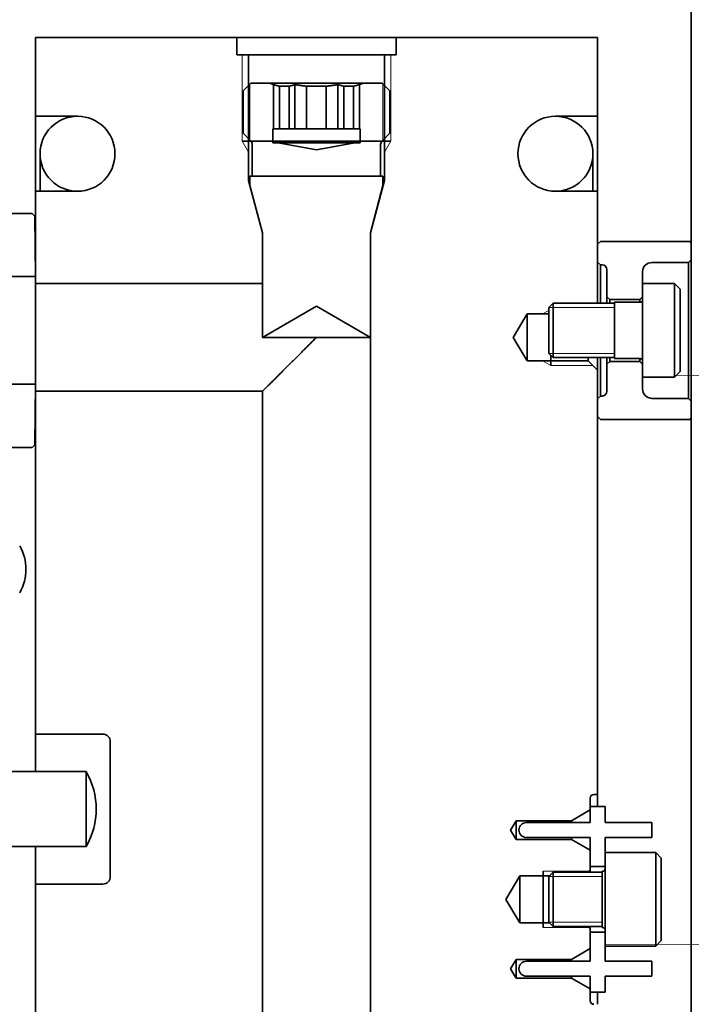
# Model space of a CAD drawing. Header units: millimetres. Extents: x 0 to 1189, y 0 to 841.
# Tile 24 of 28: x 940 to 976, y 493 to 545. Entities that reach past the tile are written whole.
import ezdxf

# ---------------------------------------------------------------- set-up
doc = ezdxf.new("R2010")
doc.units = ezdxf.units.MM
doc.layers.add('1', color=7, linetype='Continuous')

msp = doc.modelspace()

# ---------------------------------------------------------------- linework, layer by layer
at = {"layer": '1', "color": 12, "linetype": 'Continuous', "lineweight": 35}
msp.add_line((975.964, 641.096), (975.964, 396.596), dxfattribs=at)
at = {"layer": '1', "color": 4, "linetype": 'Continuous', "lineweight": 13}
msp.add_line((975.964, 545.139), (975.964, 84.343), dxfattribs=at)
at = {"layer": '1', "color": 95, "linetype": 'Continuous', "lineweight": 35}
for p, q in [((940.964, 544.226), (951.714, 544.226)), ((940.964, 540.026), (940.964, 544.226)), ((951.714, 544.226), (951.714, 543.306)), ((960.214, 543.306), (960.214, 544.226)), ((960.214, 544.226), (970.964, 544.226)), ((970.964, 540.026), (970.964, 544.226)), ((951.714, 543.306), (952.339, 543.306)), ((952.339, 543.306), (952.339, 536.606)), ((959.589, 536.606), (959.589, 543.306)), ((959.589, 543.306), (960.214, 543.306)), ((943.214, 540.026), (940.964, 540.026)), ((968.714, 540.026), (970.964, 540.026)), ((952.339, 538.706), (951.995, 538.706)), ((959.589, 538.706), (952.339, 538.706)), ((959.589, 538.706), (959.933, 538.706)), ((952.339, 536.606), (953.089, 533.807)), ((958.839, 533.807), (959.589, 536.606)), ((940.964, 531.101), (940.964, 536.026)), ((943.214, 536.026), (940.964, 536.026)), ((968.714, 536.026), (970.964, 536.026)), ((970.964, 530.044), (970.964, 536.026)), ((953.089, 533.807), (953.089, 531.101)), ((958.839, 479.697), (958.839, 533.807)), ((953.089, 531.101), (940.964, 531.101)), ((967.215, 529.476), (966.464, 528.226)), ((968.364, 529.476), (967.215, 529.476)), ((966.464, 528.226), (967.215, 526.976)), ((968.464, 526.976), (968.464, 527.273)), ((967.215, 526.976), (970.464, 526.976)), ((968.464, 526.976), (968.464, 526.726)), ((970.464, 526.976), (970.964, 526.476)), ((970.964, 503.826), (970.964, 526.476)), ((940.964, 507.047), (940.964, 525.351)), ((940.964, 525.351), (953.089, 525.351)), ((953.089, 525.351), (953.089, 479.697)), ((944.564, 507.047), (940.964, 507.047)), ((944.964, 499.447), (944.964, 506.647)), ((970.564, 503.626), (970.564, 503.003)), ((970.964, 503.826), (970.764, 503.826)), ((970.564, 503.003), (969.564, 502.426)), ((966.615, 502.426), (966.314, 501.926)), ((966.314, 501.926), (966.615, 501.426)), ((969.564, 502.426), (966.615, 502.426)), ((966.615, 501.426), (969.564, 501.426)), ((969.564, 501.426), (970.564, 500.849)), ((970.564, 500.849), (970.564, 499.801)), ((966.815, 499.475), (966.064, 498.226)), ((968.064, 499.475), (966.815, 499.475)), ((968.064, 499.476), (968.064, 499.726)), ((968.391, 499.476), (968.064, 499.476)), ((968.064, 499.476), (968.064, 499.475)), ((970.564, 499.801), (970.438, 499.675)), ((970.564, 499.801), (970.564, 499.801)), ((970.564, 499.801), (970.564, 499.801)), ((940.964, 490.76), (940.964, 499.047)), ((940.964, 499.047), (944.564, 499.047)), ((966.064, 498.226), (966.815, 496.977)), ((966.815, 496.977), (968.064, 496.977)), ((968.064, 496.977), (968.064, 496.976)), ((968.064, 496.976), (968.064, 496.726)), ((968.064, 496.976), (968.391, 496.976)), ((970.438, 496.777), (970.564, 496.651)), ((970.564, 496.651), (970.564, 496.651)), ((970.564, 496.651), (970.564, 496.651)), ((970.564, 496.651), (970.564, 495.603)), ((970.564, 495.603), (969.564, 495.026)), ((966.615, 495.026), (966.314, 494.526)), ((969.564, 495.026), (966.615, 495.026)), ((966.314, 494.526), (966.615, 494.026)), ((966.615, 494.026), (969.564, 494.026)), ((969.564, 494.026), (970.564, 493.449)), ((970.564, 493.449), (970.564, 492.826))]:
    msp.add_line(p, q, dxfattribs=at)
at = {"layer": '1', "color": 251, "linetype": 'Continuous', "lineweight": 13}
for p, q in [((951.995, 543.306), (951.995, 538.706)), ((959.933, 543.306), (959.933, 538.706)), ((952.415, 541.751), (952.415, 538.754)), ((959.513, 541.751), (959.513, 538.754)), ((951.995, 538.706), (952.339, 538.11)), ((959.933, 538.706), (959.589, 538.11)), ((968.364, 529.668), (968.031, 529.476)), ((968.464, 526.726), (968.031, 526.976)), ((970.714, 526.726), (968.464, 526.726)), ((970.489, 499.726), (968.064, 499.726)), ((970.489, 496.726), (968.064, 496.726))]:
    msp.add_line(p, q, dxfattribs=at)
at = {"layer": '1', "color": 253, "linetype": 'Continuous', "lineweight": 35}
for p, q in [((952.465, 541.801), (952.051, 541.387)), ((952.051, 541.387), (952.051, 539.118)), ((953.452, 541.801), (952.465, 541.801)), ((953.452, 541.801), (953.673, 541.721)), ((953.673, 539.351), (953.673, 541.721)), ((953.984, 539.351), (953.984, 541.634)), ((954.508, 541.634), (954.508, 539.351)), ((954.818, 539.351), (954.818, 541.721)), ((955.44, 539.351), (955.44, 541.634)), ((956.488, 541.634), (956.488, 539.351)), ((957.11, 539.351), (957.11, 541.721)), ((957.421, 539.351), (957.421, 541.634)), ((957.945, 541.634), (957.945, 539.351)), ((958.256, 541.721), (958.477, 541.801)), ((958.256, 539.351), (958.256, 541.721)), ((959.463, 541.801), (958.477, 541.801)), ((959.878, 541.387), (959.463, 541.801)), ((959.878, 539.118), (959.878, 541.387)), ((953.673, 539.351), (953.639, 539.351)), ((953.639, 539.351), (953.639, 538.601)), ((953.673, 539.351), (953.984, 539.351)), ((954.508, 539.351), (954.818, 539.351)), ((954.818, 539.351), (955.44, 539.351)), ((956.488, 539.351), (957.11, 539.351)), ((957.11, 539.351), (957.421, 539.351)), ((957.945, 539.351), (958.256, 539.351)), ((958.289, 539.351), (958.256, 539.351)), ((958.289, 538.601), (958.289, 539.351)), ((952.051, 539.118), (952.466, 538.703)), ((959.462, 538.703), (959.878, 539.118)), ((952.539, 538.526), (952.539, 536.826)), ((953.912, 538.601), (953.639, 538.601)), ((953.912, 538.601), (955.964, 538.239)), ((955.964, 538.239), (958.017, 538.601)), ((958.289, 538.601), (958.017, 538.601)), ((959.389, 536.826), (959.389, 538.526)), ((952.539, 536.826), (959.389, 536.826))]:
    msp.add_line(p, q, dxfattribs=at)
at = {"layer": '1', "color": 3, "linetype": 'Continuous', "lineweight": 35}
for p, q in [((952.414, 536.826), (952.414, 536.326)), ((959.514, 536.826), (952.414, 536.826)), ((959.514, 536.326), (959.514, 536.826)), ((952.414, 536.326), (953.089, 533.807)), ((958.839, 533.807), (959.514, 536.326)), ((940.791, 534.846), (939.709, 534.846)), ((940.942, 534.696), (940.791, 534.846)), ((940.964, 531.471), (940.942, 534.696)), ((953.089, 533.807), (953.089, 528.226)), ((958.839, 528.226), (958.839, 533.807)), ((971.114, 533.346), (970.964, 533.196)), ((970.964, 532.246), (970.964, 533.196)), ((971.114, 533.346), (975.906, 533.346)), ((975.964, 533.246), (975.906, 533.346)), ((975.964, 533.246), (975.964, 532.371)), ((970.964, 532.246), (971.114, 532.096)), ((971.214, 532.096), (971.114, 532.096)), ((975.814, 532.221), (973.864, 532.221)), ((975.814, 532.221), (975.964, 532.371)), ((940.964, 531.471), (896.73, 531.471)), ((971.464, 530.396), (971.464, 531.846)), ((973.364, 531.721), (973.364, 531.096)), ((971.464, 530.396), (971.614, 530.246)), ((973.214, 530.246), (973.364, 530.396)), ((955.964, 529.886), (953.089, 528.226)), ((958.839, 528.226), (955.964, 529.886)), ((973.214, 530.246), (971.614, 530.246)), ((971.614, 526.946), (971.464, 526.796)), ((971.464, 525.346), (971.464, 526.796)), ((971.614, 526.946), (973.214, 526.946)), ((973.364, 526.796), (973.214, 526.946)), ((973.364, 526.096), (973.364, 525.471)), ((896.73, 525.721), (940.964, 525.721)), ((940.942, 522.496), (940.964, 525.721)), ((971.114, 525.096), (970.964, 524.946)), ((971.114, 525.096), (971.214, 525.096)), ((970.964, 523.996), (970.964, 524.946)), ((973.864, 524.971), (975.814, 524.971)), ((975.964, 524.821), (975.814, 524.971)), ((975.964, 524.821), (975.964, 523.946)), ((970.964, 523.996), (971.114, 523.846)), ((975.906, 523.846), (971.114, 523.846)), ((975.906, 523.846), (975.964, 523.946)), ((940.791, 522.346), (940.942, 522.496)), ((939.709, 522.346), (940.791, 522.346)), ((970.564, 502.326), (970.564, 503.176)), ((970.564, 503.176), (971.364, 503.176)), ((971.364, 502.326), (971.364, 503.176)), ((967.164, 502.326), (970.564, 502.326)), ((971.364, 502.326), (973.864, 502.326)), ((973.864, 501.526), (973.864, 502.326)), ((970.564, 501.526), (967.164, 501.526)), ((970.564, 499.976), (970.564, 501.526)), ((973.864, 501.526), (971.364, 501.526)), ((971.364, 500.726), (971.364, 501.526)), ((971.364, 499.976), (970.564, 499.976)), ((970.564, 494.926), (970.564, 496.476)), ((970.564, 496.476), (971.364, 496.476)), ((971.364, 494.926), (971.364, 495.726)), ((967.164, 494.926), (970.564, 494.926)), ((971.364, 494.926), (973.864, 494.926)), ((973.864, 494.126), (973.864, 494.926)), ((970.564, 494.126), (967.164, 494.126)), ((970.564, 493.276), (970.564, 494.126)), ((971.364, 493.276), (971.364, 494.126)), ((973.864, 494.126), (971.364, 494.126)), ((971.364, 493.276), (970.564, 493.276))]:
    msp.add_line(p, q, dxfattribs=at)
at = {"layer": '1', "color": 214, "linetype": 'Continuous', "lineweight": 35}
for p, q in [((975.064, 531.096), (973.364, 531.096)), ((975.364, 530.796), (975.064, 531.096)), ((968.59, 530.044), (968.364, 529.818)), ((971.864, 530.044), (968.59, 530.044)), ((973.239, 530.096), (971.864, 530.096)), ((968.364, 527.373), (968.59, 527.147)), ((968.59, 527.147), (971.864, 527.147)), ((971.864, 527.096), (973.239, 527.096)), ((973.364, 526.096), (975.064, 526.096)), ((975.064, 526.096), (975.364, 526.396)), ((974.064, 500.726), (971.364, 500.726)), ((974.364, 500.426), (974.064, 500.726)), ((968.59, 499.675), (968.364, 499.449)), ((971.214, 499.675), (968.59, 499.675)), ((971.239, 499.726), (971.214, 499.726)), ((968.364, 497.003), (968.59, 496.777)), ((968.59, 496.777), (971.214, 496.777)), ((971.214, 496.726), (971.239, 496.726)), ((971.364, 495.726), (974.064, 495.726)), ((974.064, 495.726), (974.364, 496.026))]:
    msp.add_line(p, q, dxfattribs=at)
at = {"layer": '1', "color": 214, "linetype": 'Continuous', "lineweight": 13}
for p, q in [((968.364, 529.818), (971.864, 529.818)), ((968.364, 527.373), (971.864, 527.373)), ((968.364, 499.449), (971.214, 499.449)), ((968.364, 497.003), (971.214, 497.003))]:
    msp.add_line(p, q, dxfattribs=at)
at = {"layer": '1', "color": 11, "linetype": 'Continuous', "lineweight": 35}
for p, q in [((943.678, 505.047), (933.514, 505.047)), ((933.514, 501.047), (943.678, 501.047))]:
    msp.add_line(p, q, dxfattribs=at)
at = {"layer": '1', "color": 3, "linetype": 'Continuous', "lineweight": 35}
for centre in [(943.214, 538.026), (968.714, 538.026)]:
    msp.add_circle(centre, 2, dxfattribs=at)
at = {"layer": '1', "color": 95, "linetype": 'Continuous', "lineweight": 35}
for centre, radius, start, end in [((943.214, 538.026), 2, 270, 90), ((968.714, 538.026), 2, 90, 270), ((944.564, 506.647), 0.4, 0, 90), ((970.764, 503.626), 0.2, 90, 180), ((944.564, 499.447), 0.4, 270, 0), ((970.764, 492.826), 0.2, 180, 270)]:
    msp.add_arc(centre, radius, start, end, dxfattribs=at)
at = {"layer": '1', "color": 253, "linetype": 'Continuous', "lineweight": 35}
for centre, start, end in [((952.289, 538.526), 0, 45), ((959.639, 538.526), 135, 180)]:
    msp.add_arc(centre, 0.25, start, end, dxfattribs=at)
at = {"layer": '1', "color": 3, "linetype": 'Continuous', "lineweight": 35}
for centre, radius, start, end in [((971.214, 531.846), 0.25, 0, 90), ((973.864, 531.721), 0.5, 90, 180), ((971.214, 525.346), 0.25, 270, 0), ((973.864, 525.471), 0.5, 180, 270), ((967.164, 501.926), 0.4, 90, 270), ((967.164, 494.526), 0.4, 90, 270)]:
    msp.add_arc(centre, radius, start, end, dxfattribs=at)
at = {"layer": '1', "color": 214, "linetype": 'Continuous', "lineweight": 35}
for centre, start, end in [((973.239, 530.221), 270, 0), ((973.239, 526.971), 0, 90), ((971.239, 499.851), 270, 0), ((971.239, 496.601), 0, 90)]:
    msp.add_arc(centre, 0.125, start, end, dxfattribs=at)
at = {"layer": '1', "color": 11, "linetype": 'Continuous', "lineweight": 35}
for centre, radius in [((937.964, 515.846), 2.5), ((940.214, 503.047), 4)]:
    msp.add_arc(centre, radius, 330, 30, dxfattribs=at)
at = {"layer": '1', "color": 95, "linetype": 'Continuous', "lineweight": 35}
for points, knots in [([(951.714, 544.226), (951.821, 544.226), (952.641, 544.226), (953.314, 544.226), (955.019, 544.226), (956.91, 544.226), (957.808, 544.226), (959.287, 544.226), (960.108, 544.226), (960.214, 544.226)], [0, 0, 0.012539, 0.109082, 0.188253, 0.388744, 0.611266, 0.716944, 0.890918, 0.987471, 1, 1]), ([(955.964, 543.306), (955.026, 543.306), (953.401, 543.306), (952.825, 543.306), (952.339, 543.306)], [0, 0, 0.258833, 0.707114, 0.866022, 1, 1]), ([(959.589, 543.306), (959.104, 543.306), (957.777, 543.306), (955.964, 543.306)], [0, 0, 0.133981, 0.5, 1, 1]), ([(940.964, 540.026), (940.964, 539.908), (940.964, 538.98), (940.964, 538.188), (940.964, 536.026)], [0, 0, 0.029466, 0.261607, 0.459651, 1, 1]), ([(970.964, 540.026), (970.964, 539.908), (970.964, 538.98), (970.964, 537.196), (970.964, 536.026)], [0, 0, 0.029466, 0.261607, 0.707429, 1, 1]), ([(940.964, 528.411), (940.964, 530.004), (940.964, 530.595), (940.964, 531.101)], [0, 0, 0.592356, 0.811768, 1, 1]), ([(967.215, 526.976), (967.215, 527.1), (967.215, 527.948), (967.215, 528.504), (967.215, 529.352), (967.215, 529.476)], [0, 0, 0.049526, 0.388752, 0.611265, 0.95049, 1, 1]), ([(955.964, 528.226), (955.324, 527.586), (954.172, 526.434), (953.374, 525.636), (953.089, 525.351)], [0, 0, 0.222528, 0.62349, 0.900962, 1, 1]), ([(940.964, 507.047), (940.964, 506.459), (940.964, 505.039)], [0, 0, 0.292895, 1, 1]), ([(966.615, 502.426), (966.615, 502.28), (966.615, 501.573), (966.615, 501.426)], [0, 0, 0.14643, 0.853528, 1, 1]), ([(940.964, 501.054), (940.964, 500.286), (940.964, 499.199), (940.964, 499.047)], [0, 0, 0.382689, 0.923886, 1, 1]), ([(966.815, 499.475), (966.815, 499.351), (966.815, 498.504), (966.815, 497.948), (966.815, 497.101), (966.815, 496.977)], [0, 0, 0.0495, 0.388736, 0.611247, 0.950483, 1, 1]), ([(968.064, 499.475), (968.064, 499.351), (968.064, 498.504), (968.064, 497.948), (968.064, 497.101), (968.064, 496.977)], [0, 0, 0.0495, 0.388736, 0.611247, 0.950483, 1, 1]), ([(966.615, 495.026), (966.615, 494.88), (966.615, 494.173), (966.615, 494.026)], [0, 0, 0.146472, 0.85357, 1, 1])]:
    msp.add_open_spline(points, degree=1, knots=knots, dxfattribs=at)
at = {"layer": '1', "color": 253, "linetype": 'Continuous', "lineweight": 35}
for points, knots in [([(953.452, 541.801), (953.575, 541.801), (954.487, 541.801), (955.964, 541.801)], [0, 0, 0.048967, 0.412202, 1, 1]), ([(953.673, 541.721), (953.828, 541.67), (953.984, 541.634)], [0, 0, 0.504418, 1, 1]), ([(954.508, 541.634), (954.663, 541.67), (954.818, 541.721)], [0, 0, 0.495828, 1, 1]), ([(954.818, 541.721), (954.896, 541.707), (954.974, 541.694), (955.052, 541.682), (955.129, 541.67), (955.285, 541.65), (955.44, 541.634)], [0, 0, 0.125396, 0.250862, 0.376257, 0.501324, 0.751143, 1, 1]), ([(955.964, 541.801), (956.741, 541.801), (957.997, 541.801), (958.477, 541.801)], [0, 0, 0.309014, 0.80903, 1, 1]), ([(956.488, 541.634), (956.566, 541.641), (956.644, 541.65), (956.722, 541.66), (956.8, 541.67), (956.956, 541.694), (957.11, 541.721)], [0, 0, 0.124898, 0.250086, 0.37532, 0.500479, 0.75044, 1, 1]), ([(957.11, 541.721), (957.265, 541.67), (957.421, 541.634)], [0, 0, 0.504172, 1, 1]), ([(957.945, 541.634), (958.101, 541.67), (958.256, 541.721)], [0, 0, 0.495828, 1, 1]), ([(953.912, 538.601), (954.392, 538.601), (955.608, 538.601), (956.321, 538.601), (957.537, 538.601), (958.017, 538.601)], [0, 0, 0.116963, 0.413169, 0.586811, 0.883016, 1, 1])]:
    msp.add_open_spline(points, degree=1, knots=knots, dxfattribs=at)
for points in [[(954.508, 541.634), (953.984, 541.634)], [(956.488, 541.634), (955.44, 541.634)], [(957.945, 541.634), (957.421, 541.634)], [(953.984, 539.351), (954.508, 539.351)], [(955.44, 539.351), (956.488, 539.351)], [(957.421, 539.351), (957.945, 539.351)]]:
    msp.add_open_spline(points, degree=1, dxfattribs=at)
at = {"layer": '1', "color": 3, "linetype": 'Continuous', "lineweight": 35}
for points, knots in [([(941.214, 538.026), (941.214, 537.897), (941.214, 536.884), (941.214, 536.026)], [0, 0, 0.064613, 0.57129, 1, 1]), ([(970.714, 536.026), (970.714, 536.884), (970.714, 537.897), (970.714, 538.026)], [0, 0, 0.42871, 0.935387, 1, 1]), ([(971.114, 532.096), (971.114, 531.538), (971.114, 530.044)], [0, 0, 0.271617, 1, 1]), ([(975.814, 524.971), (975.814, 525.386), (975.814, 525.882), (975.814, 527.31), (975.814, 529.032), (975.814, 530.655), (975.814, 531.805), (975.814, 532.221)], [0, 0, 0.057273, 0.125746, 0.322695, 0.560267, 0.784034, 0.942727, 1, 1]), ([(940.964, 525.721), (940.964, 525.85), (940.964, 526.817), (940.964, 528.411)], [0, 0, 0.04814, 0.407646, 1, 1]), ([(958.839, 528.226), (958.383, 528.226), (957.159, 528.226), (955.555, 528.226), (954.081, 528.226), (953.206, 528.226), (953.089, 528.226)], [0, 0, 0.079375, 0.292294, 0.571157, 0.827431, 0.979739, 1, 1]), ([(971.114, 527.147), (971.114, 526.307), (971.114, 525.238), (971.114, 525.096)], [0, 0, 0.409517, 0.930689, 1, 1])]:
    msp.add_open_spline(points, degree=1, knots=knots, dxfattribs=at)
at = {"layer": '1', "color": 95, "linetype": 'Continuous', "lineweight": 35}
for points in [[(952.339, 536.606), (952.414, 536.606)], [(959.514, 536.606), (959.589, 536.606)], [(970.464, 526.976), (970.464, 527.147)], [(970.964, 527.147), (970.964, 526.476)], [(940.964, 525.351), (940.964, 525.721)], [(970.964, 503.176), (970.964, 503.826)], [(969.564, 502.326), (969.564, 502.426)], [(969.564, 501.426), (969.564, 501.526)], [(970.564, 499.675), (970.564, 499.801)], [(970.564, 499.801), (970.564, 499.675)], [(970.564, 496.651), (970.564, 496.777)], [(970.564, 496.777), (970.564, 496.651)], [(969.564, 494.926), (969.564, 495.026)], [(969.564, 494.026), (969.564, 494.126)], [(970.964, 492.626), (970.964, 493.276)]]:
    msp.add_open_spline(points, degree=1, dxfattribs=at)
at = {"layer": '1', "color": 214, "linetype": 'Continuous', "lineweight": 35}
for points, knots in [([(973.364, 531.096), (973.364, 530.994), (973.364, 530.233), (973.364, 528.951), (973.364, 527.557), (973.364, 526.958), (973.364, 526.197), (973.364, 526.096)], [0, 0, 0.020249, 0.172567, 0.428843, 0.707708, 0.827433, 0.979751, 1, 1]), ([(975.064, 526.096), (975.064, 526.197), (975.064, 526.958), (975.064, 528.24), (975.064, 529.634), (975.064, 530.233), (975.064, 530.994), (975.064, 531.096)], [0, 0, 0.020249, 0.172567, 0.428843, 0.707708, 0.827433, 0.979751, 1, 1]), ([(975.364, 530.796), (975.364, 530.375), (975.364, 529.275), (975.364, 527.916), (975.364, 527.302), (975.364, 526.503), (975.364, 526.396)], [0, 0, 0.095498, 0.345488, 0.654512, 0.793887, 0.975524, 1, 1]), ([(968.364, 527.373), (968.364, 527.833), (968.364, 528.323), (968.364, 529.358), (968.364, 529.818)], [0, 0, 0.188254, 0.388748, 0.811746, 1, 1]), ([(968.59, 530.044), (968.59, 529.934), (968.59, 529.15), (968.59, 528.596), (968.59, 527.571), (968.59, 527.147)], [0, 0, 0.038066, 0.308655, 0.5, 0.853556, 1, 1]), ([(971.864, 527.096), (971.864, 527.21), (971.864, 528.022), (971.864, 529.17), (971.864, 529.656), (971.864, 530.096)], [0, 0, 0.038048, 0.308657, 0.691343, 0.853554, 1, 1]), ([(971.364, 500.726), (971.364, 500.329), (971.364, 499.265), (971.364, 498.582), (971.364, 497.188), (971.364, 496.589), (971.364, 495.827), (971.364, 495.726)], [0, 0, 0.079375, 0.29229, 0.42884, 0.70771, 0.827434, 0.979743, 1, 1]), ([(974.064, 495.726), (974.064, 495.827), (974.064, 496.589), (974.064, 497.87), (974.064, 499.265), (974.064, 499.863), (974.064, 500.625), (974.064, 500.726)], [0, 0, 0.020257, 0.172566, 0.42884, 0.70771, 0.827426, 0.979743, 1, 1]), ([(974.364, 500.426), (974.364, 500.006), (974.364, 498.906), (974.364, 497.546), (974.364, 496.446), (974.364, 496.026)], [0, 0, 0.095489, 0.345491, 0.654509, 0.904511, 1, 1]), ([(968.364, 497.003), (968.364, 497.464), (968.364, 497.954), (968.364, 498.988), (968.364, 499.449)], [0, 0, 0.188254, 0.388748, 0.811746, 1, 1]), ([(968.59, 499.675), (968.59, 499.565), (968.59, 498.781), (968.59, 497.672), (968.59, 496.888), (968.59, 496.777)], [0, 0, 0.038053, 0.308659, 0.691341, 0.961947, 1, 1]), ([(971.214, 496.726), (971.214, 497.165), (971.214, 497.652), (971.214, 498.8), (971.214, 499.612), (971.214, 499.726)], [0, 0, 0.146444, 0.308653, 0.691347, 0.961939, 1, 1])]:
    msp.add_open_spline(points, degree=1, knots=knots, dxfattribs=at)
at = {"layer": '1', "color": 3, "linetype": 'Continuous', "lineweight": 35}
for points in [[(971.464, 530.044), (971.464, 530.396)], [(971.614, 530.246), (971.614, 530.044)], [(973.214, 530.096), (973.214, 530.246)], [(971.464, 526.796), (971.464, 527.147)], [(971.614, 527.147), (971.614, 526.946)], [(973.214, 526.946), (973.214, 527.096)]]:
    msp.add_open_spline(points, degree=1, dxfattribs=at)
at = {"layer": '1', "color": 11, "linetype": 'Continuous', "lineweight": 35}
msp.add_open_spline([(943.678, 505.047), (943.678, 504.926), (943.678, 504.047), (943.678, 502.699), (943.678, 501.515), (943.678, 501.047)], degree=1, knots=[0, 0, 0.030158, 0.25, 0.586827, 0.883025, 1, 1], dxfattribs=at)

doc.saveas('drawing.dxf')
